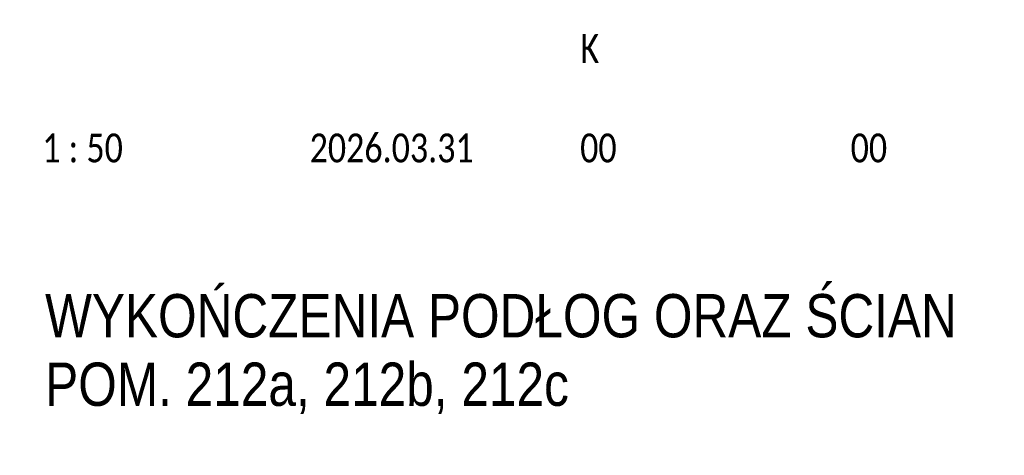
# Model space of a CAD drawing. Header units: millimetres. Extents: x 6904000 to 7075021, y 297772 to 407623.
# Tile 91 of 91: x 7041497 to 7044909, y 377985 to 379495. Entities that reach past the tile are written whole.
import ezdxf

# ---------------------------------------------------------------- set-up
doc = ezdxf.new("R2010")
doc.units = ezdxf.units.MM
doc.layers.add('MCS - 2 piętro - koncepcja (2026.04.17)_do wysłania$0$S3_ramka', color=8, linetype='Continuous', lineweight=5)
doc.styles.add('MCS - 2 piętro - koncepcja (2026.04.17)_do wysłania$0$Arial Narrow_4', font='ARIALN.TTF', dxfattribs={"height": 0.2})
doc.styles.add('MCS - 2 piętro - koncepcja (2026.04.17)_do wysłania$0$Arial Narrow_5', font='ARIALN.TTF', dxfattribs={"height": 0.3})

msp = doc.modelspace()

# ---------------------------------------------------------------- texts
at = {"layer": 'MCS - 2 piętro - koncepcja (2026.04.17)_do wysłania$0$S3_ramka', "lineweight": 0, "char_height": 100, "line_spacing_factor": 0.949189, "style": 'MCS - 2 piętro - koncepcja (2026.04.17)_do wysłania$0$Arial Narrow_4', "bg_fill": 2}
for s, insert, width, attachment_point in [('\\pxt6.35,12.7,19.05,25.4,31.75,38.1,44.45,50.8,57.15,63.5,69.85,76.2,82.55,88.9,95.25,101.6,107.95,114.3,120.65,127,133.35,139.7,146.05,152.4,158.75,165.1,171.45,177.8,184.15,190.5,196.85,203.2;{\\fCalibri|b0|i0|c238|p34;\\W0.8;K}', (7043440.1, 379444.6), 1419, 1), ('\\pxql,t6.35,12.7,19.05,25.4,31.75,38.1,44.45,50.8,57.15,63.5,69.85,76.2,82.55,88.9,95.25,101.6,107.95,114.3,120.65,127,133.35,139.7,146.05,152.4,158.75,165.1,171.45,177.8,184.15,190.5,196.85,203.2;{\\fCalibri|b0|i0|c238|p34;\\W0.8; 1 : 50}', (7041999.9, 379100.1), 906.5, 2)]:
    msp.add_mtext(s, dxfattribs=dict(at, insert=insert, width=width, attachment_point=attachment_point))
at = {"layer": 'MCS - 2 piętro - koncepcja (2026.04.17)_do wysłania$0$S3_ramka', "lineweight": 0, "line_spacing_factor": 0.949189}
for s, insert, char_height, width, attachment_point, style in [('\\pxql,t6.35,12.7,19.05,25.4,31.75,38.1,44.45,50.8,57.15,63.5,69.85,76.2,82.55,88.9,95.25,101.6,107.95,114.3,120.65,127,133.35,139.7,146.05,152.4,158.75,165.1,171.45,177.8,184.15,190.5,196.85,203.2;{\\fCalibri|b0|i0|c238|p34;\\W0.8;00}', (7043892.3, 379100.1), 100, 906.5, 2, 'MCS - 2 piętro - koncepcja (2026.04.17)_do wysłania$0$Arial Narrow_4'), ('\\pxql,t6.35,12.7,19.05,25.4,31.75,38.1,44.45,50.8,57.15,63.5,69.85,76.2,82.55,88.9,95.25,101.6,107.95,114.3,120.65,127,133.35,139.7,146.05,152.4,158.75,165.1,171.45,177.8,184.15,190.5,196.85,203.2;{\\fCalibri|b0|i0|c238|p34;\\W0.8;00}', (7044829.8, 379100.1), 100, 906.5, 2, 'MCS - 2 piętro - koncepcja (2026.04.17)_do wysłania$0$Arial Narrow_4'), ('\\pxt4.23333,8.46667,12.7,16.93333,21.16667,25.4,29.63333,33.86667,38.1,42.33333,46.56667,50.8,55.03333,59.26667,63.5,67.73333,71.96667,76.2,80.43333,84.66667,88.9,93.13333,97.36667,101.6,105.83333,110.06667,114.3,118.53333,122.76667,127,131.23333,135.46667;WYKOŃCZENIA PODŁOG ORAZ ŚCIAN\\PPOM. 212a, 212b, 212c', (7041584.8, 378336), 150, 3436.5, 4, 'MCS - 2 piętro - koncepcja (2026.04.17)_do wysłania$0$Arial Narrow_5')]:
    msp.add_mtext(s, dxfattribs=dict(at, insert=insert, char_height=char_height, width=width, attachment_point=attachment_point, style=style))

# ---------------------------------------------------------------- next in the draw order: texts
at = {"layer": 'MCS - 2 piętro - koncepcja (2026.04.17)_do wysłania$0$S3_ramka', "lineweight": 0, "insert": (7042954.8, 379100.1), "char_height": 100, "width": 906.5, "attachment_point": 2, "line_spacing_factor": 0.949189, "style": 'MCS - 2 piętro - koncepcja (2026.04.17)_do wysłania$0$Arial Narrow_4'}
msp.add_mtext('\\pxql,t6.35,12.7,19.05,25.4,31.75,38.1,44.45,50.8,57.15,63.5,69.85,76.2,82.55,88.9,95.25,101.6,107.95,114.3,120.65,127,133.35,139.7,146.05,152.4,158.75,165.1,171.45,177.8,184.15,190.5,196.85,203.2;{\\fCalibri|b0|i0|c238|p34;\\W0.8;2026.03.31}', dxfattribs=at)

doc.saveas('drawing.dxf')
